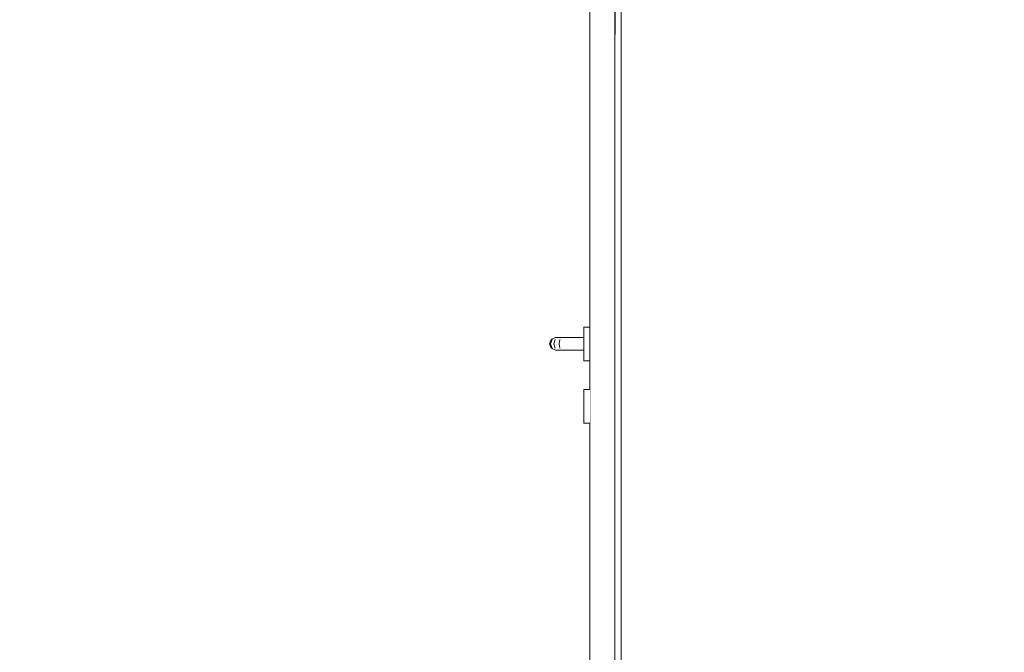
# Model space of a CAD drawing. Header units: millimetres. Extents: x 58537 to 97688, y -8921 to 14216.
# Tile 139 of 145: x 80797 to 82374, y 6286 to 7299. Entities that reach past the tile are written whole.
import ezdxf

# ---------------------------------------------------------------- set-up
doc = ezdxf.new("R2010")
doc.units = ezdxf.units.MM
doc.header["$MEASUREMENT"] = 0
doc.linetypes.add('Wipeout_Contour', pattern=[1000, 0, -1000])
for name, color, linetype in [('Nowe_A-Wymiary-Zewnętrzne', 7, 'Continuous'), ('Nowe_A-Ściany-Działowe', 7, 'Continuous'), ('Nowe_A-Ściany-Zewnętrzne', 7, 'Continuous'), ('Nowe_Drzwi Archicad', 7, 'Continuous')]:
    doc.layers.add(name, color=color, linetype=linetype)
doc.layers.add('Nowe_A-Wymiary-Zewnętrzne_Nr_pióra__45', color=7, linetype='Continuous', lineweight=15, true_color=0x40a5ff)
doc.layers.add('Nowe_A-Wymiary-Zewnętrzne_Nr_pióra__85', color=7, linetype='Continuous', lineweight=13, true_color=0x80c2ff)
doc.layers.add('Nowe_A-Wymiary-Zewnętrzne_Nr_pióra__46', color=5, linetype='Continuous', lineweight=15)
doc.layers.add('Nowe_Drzwi Archicad_Nr_pióra__3', color=7, linetype='Continuous', lineweight=13)
doc.styles.add('STYL_AUTOMATYCZNY_2', font='arial.ttf')
doc.dimstyles.new('STYL_AUTOMATYCZNY__1', dxfattribs={"dimtxt": 125, "dimasz": 47.5, "dimexe": 0.18, "dimexo": 20, "dimgap": 0, "dimtad": 1, "dimdec": 1, "dimlfac": 0.1, "dimzin": 0, "dimdsep": 46, "dimtxsty": 'STYL_AUTOMATYCZNY_2', "dimblk": 'ARROWHEAD_11', "dimblk1": 'ARROWHEAD_11', "dimblk2": 'ARROWHEAD_11', "dimcen": 0.09, "dimclrd": 256, "dimclre": 256, "dimclrt": 5, "dimadec": 1, "dimazin": 0, "dimtfac": 1, "dimtdec": 4, "dimtmove": 0, "dimatfit": 3, "dimfxl": 0, "dimtolj": 1, "dimtzin": 0, "dimarcsym": 0})

# ---------------------------------------------------------------- blocks, each defined once
blk = doc.blocks.new('ElemPrzekroju_253')
at = {"color": 254, "linetype": 'Wipeout_Contour', "lineweight": 0, "ltscale": 661088.473687}
blk.add_wipeout([(81748.2, 8316), (81750.2, 8316), (81750.2, 7830), (81760.2, 7830), (81760.2, 5780), (83870.1, 5780), (83870.1, 8320), (81748.2, 8320)], dxfattribs=at).dxf.layer = 'Nowe_A-Ściany-Działowe'
blk = doc.blocks.new('ElemPrzekroju_255')
at = {"color": 254, "linetype": 'Wipeout_Contour', "lineweight": 0, "ltscale": 3089591.745672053}
blk.add_wipeout([(80261.9, 8316), (80299.9, 8316), (80299.9, 6807), (80309.9, 6807), (80309.9, 6790), (80354.9, 6790), (80362, 6787.1), (80364.9, 6780), (80362, 6772.9), (80354.9, 6770), (80309.9, 6770), (80309.9, 6753), (80299.9, 6753), (80299.9, 6707), (80309.9, 6707), (80309.9, 6653), (80299.9, 6653), (80299.9, 5780), (81710.2, 5780), (81710.2, 6653), (81700.2, 6653), (81700.2, 6707), (81710.2, 6707), (81710.2, 6753), (81700.2, 6753), (81700.2, 6770), (81655.2, 6770), (81648.1, 6772.9), (81645.2, 6780), (81648.1, 6787.1), (81655.2, 6790), (81700.2, 6790), (81700.2, 6807), (81710.2, 6807), (81710.2, 8316), (81748.2, 8316), (81748.2, 8320), (80261.9, 8320)], dxfattribs=at).dxf.layer = 'Nowe_A-Ściany-Zewnętrzne'
blk = doc.blocks.new('ElemPrzekroju_419')
at = {"layer": 'Nowe_Drzwi Archicad_Nr_pióra__3', "color": 7, "linetype": 'Continuous', "lineweight": 13}
blk.add_line((81710.2, 7780), (81710.2, 5780), dxfattribs=at)
at = {"color": 254, "linetype": 'Wipeout_Contour', "lineweight": 0, "ltscale": 328167.673777}
blk.add_wipeout([(81750.2, 7780), (81750.2, 5780), (81760.2, 5780), (81760.2, 7780)], dxfattribs=at).dxf.layer = 'Nowe_Drzwi Archicad'
at = {"layer": 'Nowe_Drzwi Archicad_Nr_pióra__3', "color": 7, "linetype": 'Continuous', "lineweight": 13}
for p, q in [((81750.2, 7780), (81750.2, 5780)), ((81750.3, 7780), (81750.3, 7275.9)), ((81760.2, 7780), (81760.2, 5780))]:
    blk.add_line(p, q, dxfattribs=at)
blk = doc.blocks.new('ElemPrzekroju_420')
at = {"layer": 'Nowe_Drzwi Archicad_Nr_pióra__3', "color": 7, "linetype": 'Continuous', "lineweight": 13}
for p, q in [((81710.1, 7272.4), (81710.1, 7210)), ((81710.1, 7170.9), (81710.1, 7108.5)), ((81710.1, 7069.4), (81710.1, 7006.9)), ((81710.1, 6967.9), (81710.1, 6905.4)), ((81710.1, 6866.4), (81710.1, 6842.5)), ((81710.1, 6490.6), (81710.1, 6553.1)), ((81710.1, 6389.1), (81710.1, 6451.5)), ((81710.1, 6287.6), (81710.1, 6350))]:
    blk.add_line(p, q, dxfattribs=at)
at = {"color": 254, "linetype": 'Wipeout_Contour', "lineweight": 0, "ltscale": 327932.76501}
blk.add_wipeout([(81700.2, 6803.4), (81700.3, 6803.4), (81700.3, 6807), (81700.2, 6807)], dxfattribs=at).dxf.layer = 'Nowe_Drzwi Archicad'
at = {"color": 254, "linetype": 'Wipeout_Contour', "lineweight": 0, "ltscale": 327899.804445}
blk.add_wipeout([(81700.3, 6707), (81700.2, 6707), (81700.2, 6703.4), (81700.3, 6703.4)], dxfattribs=at).dxf.layer = 'Nowe_Drzwi Archicad'
at = {"color": 254, "linetype": 'Wipeout_Contour', "lineweight": 0, "ltscale": 327883.381634}
blk.add_wipeout([(81700.3, 6656.6), (81700.2, 6656.6), (81700.2, 6653), (81700.3, 6653)], dxfattribs=at).dxf.layer = 'Nowe_Drzwi Archicad'
at = {"color": 254, "linetype": 'Wipeout_Contour', "lineweight": 0, "ltscale": 327930.525427}
blk.add_wipeout([(81700.3, 6803.4), (81700.2, 6803.4), (81700.2, 6793.5), (81700.3, 6793.5)], dxfattribs=at).dxf.layer = 'Nowe_Drzwi Archicad'
at = {"color": 254, "linetype": 'Wipeout_Contour', "lineweight": 0, "ltscale": 327897.597573}
blk.add_wipeout([(81700.2, 6703.4), (81700.2, 6693.5), (81700.3, 6693.5), (81700.3, 6703.4)], dxfattribs=at).dxf.layer = 'Nowe_Drzwi Archicad'
at = {"color": 254, "linetype": 'Wipeout_Contour', "lineweight": 0, "ltscale": 327885.575242}
blk.add_wipeout([(81700.2, 6656.6), (81700.3, 6656.6), (81700.3, 6666.5), (81700.2, 6666.5)], dxfattribs=at).dxf.layer = 'Nowe_Drzwi Archicad'
at = {"color": 254, "linetype": 'Wipeout_Contour', "lineweight": 0, "ltscale": 327952.496678}
blk.add_wipeout([(81700.3, 6803.4), (81710.1, 6803.4), (81710.1, 6807), (81700.3, 6807)], dxfattribs=at).dxf.layer = 'Nowe_Drzwi Archicad'
at = {"color": 254, "linetype": 'Wipeout_Contour', "lineweight": 0, "ltscale": 327926.651211}
blk.add_wipeout([(81700.2, 6780), (81700.3, 6780), (81700.3, 6793.5), (81700.2, 6793.5)], dxfattribs=at).dxf.layer = 'Nowe_Drzwi Archicad'
at = {"color": 254, "linetype": 'Wipeout_Contour', "lineweight": 0, "ltscale": 327919.538096}
blk.add_wipeout([(81710.1, 6707), (81700.3, 6707), (81700.3, 6703.4), (81710.1, 6703.4)], dxfattribs=at).dxf.layer = 'Nowe_Drzwi Archicad'
at = {"color": 254, "linetype": 'Wipeout_Contour', "lineweight": 0, "ltscale": 327889.379539}
blk.add_wipeout([(81700.3, 6680), (81700.2, 6680), (81700.2, 6666.5), (81700.3, 6666.5)], dxfattribs=at).dxf.layer = 'Nowe_Drzwi Archicad'
at = {"color": 254, "linetype": 'Wipeout_Contour', "lineweight": 0, "ltscale": 327903.116274}
blk.add_wipeout([(81710.1, 6656.6), (81700.3, 6656.6), (81700.3, 6653), (81710.1, 6653)], dxfattribs=at).dxf.layer = 'Nowe_Drzwi Archicad'
at = {"color": 254, "linetype": 'Wipeout_Contour', "lineweight": 0, "ltscale": 327950.257229}
blk.add_wipeout([(81710.1, 6803.4), (81700.3, 6803.4), (81700.3, 6793.5), (81710.1, 6793.5)], dxfattribs=at).dxf.layer = 'Nowe_Drzwi Archicad'
at = {"color": 254, "linetype": 'Wipeout_Contour', "lineweight": 0, "ltscale": 327922.185303}
blk.add_wipeout([(81700.2, 6766.5), (81700.3, 6766.5), (81700.3, 6780), (81700.2, 6780)], dxfattribs=at).dxf.layer = 'Nowe_Drzwi Archicad'
at = {"color": 254, "linetype": 'Wipeout_Contour', "lineweight": 0, "ltscale": 327893.780018}
blk.add_wipeout([(81700.3, 6693.5), (81700.2, 6693.5), (81700.2, 6680), (81700.3, 6680)], dxfattribs=at).dxf.layer = 'Nowe_Drzwi Archicad'
at = {"color": 254, "linetype": 'Wipeout_Contour', "lineweight": 0, "ltscale": 327905.309749}
blk.add_wipeout([(81700.3, 6656.6), (81710.1, 6656.6), (81710.1, 6666.5), (81700.3, 6666.5)], dxfattribs=at).dxf.layer = 'Nowe_Drzwi Archicad'
at = {"layer": 'Nowe_Drzwi Archicad_Nr_pióra__3', "color": 7, "linetype": 'Continuous', "lineweight": 13}
for p, q in [((81700.2, 6807), (81700.2, 6803.4)), ((81700.2, 6807), (81700.3, 6807)), ((81700.2, 6656.6), (81700.2, 6653)), ((81700.2, 6653), (81700.3, 6653))]:
    blk.add_line(p, q, dxfattribs=at)
at = {"color": 254, "linetype": 'Wipeout_Contour', "lineweight": 0, "ltscale": 327972.228365}
blk.add_wipeout([(81710.1, 6803.4), (81710.2, 6803.4), (81710.2, 6807), (81710.1, 6807)], dxfattribs=at).dxf.layer = 'Nowe_Drzwi Archicad'
at = {"color": 254, "linetype": 'Wipeout_Contour', "lineweight": 0, "ltscale": 327946.383246}
blk.add_wipeout([(81700.3, 6780), (81710.1, 6780), (81710.1, 6793.5), (81700.3, 6793.5)], dxfattribs=at).dxf.layer = 'Nowe_Drzwi Archicad'
at = {"color": 254, "linetype": 'Wipeout_Contour', "lineweight": 0, "ltscale": 327918.324342}
blk.add_wipeout([(81700.3, 6766.5), (81700.2, 6766.5), (81700.2, 6756.6), (81700.3, 6756.6)], dxfattribs=at).dxf.layer = 'Nowe_Drzwi Archicad'
at = {"color": 254, "linetype": 'Wipeout_Contour', "lineweight": 0, "ltscale": 327917.331357}
blk.add_wipeout([(81700.3, 6703.4), (81700.3, 6693.5), (81710.1, 6693.5), (81710.1, 6703.4)], dxfattribs=at).dxf.layer = 'Nowe_Drzwi Archicad'
at = {"color": 254, "linetype": 'Wipeout_Contour', "lineweight": 0, "ltscale": 327909.113817}
blk.add_wipeout([(81710.1, 6680), (81700.3, 6680), (81700.3, 6666.5), (81710.1, 6666.5)], dxfattribs=at).dxf.layer = 'Nowe_Drzwi Archicad'
at = {"color": 254, "linetype": 'Wipeout_Contour', "lineweight": 0, "ltscale": 327922.850932}
blk.add_wipeout([(81710.2, 6656.6), (81710.1, 6656.6), (81710.1, 6653), (81710.2, 6653)], dxfattribs=at).dxf.layer = 'Nowe_Drzwi Archicad'
at = {"layer": 'Nowe_Drzwi Archicad_Nr_pióra__3', "color": 7, "linetype": 'Continuous', "lineweight": 13}
for p, q in [((81700.2, 6707), (81700.2, 6703.4)), ((81700.2, 6707), (81700.3, 6707)), ((81700.2, 6666.5), (81700.2, 6656.6))]:
    blk.add_line(p, q, dxfattribs=at)
at = {"color": 254, "linetype": 'Wipeout_Contour', "lineweight": 0, "ltscale": 327969.989051}
blk.add_wipeout([(81710.1, 6803.4), (81710.1, 6793.5), (81710.2, 6793.5), (81710.2, 6803.4)], dxfattribs=at).dxf.layer = 'Nowe_Drzwi Archicad'
at = {"color": 254, "linetype": 'Wipeout_Contour', "lineweight": 0, "ltscale": 327941.917608}
blk.add_wipeout([(81700.3, 6766.5), (81710.1, 6766.5), (81710.1, 6780), (81700.3, 6780)], dxfattribs=at).dxf.layer = 'Nowe_Drzwi Archicad'
at = {"color": 254, "linetype": 'Wipeout_Contour', "lineweight": 0, "ltscale": 327916.098018}
blk.add_wipeout([(81700.2, 6753), (81700.3, 6753), (81700.3, 6756.6), (81700.2, 6756.6)], dxfattribs=at).dxf.layer = 'Nowe_Drzwi Archicad'
at = {"color": 254, "linetype": 'Wipeout_Contour', "lineweight": 0, "ltscale": 327939.271766}
blk.add_wipeout([(81710.2, 6707), (81710.1, 6707), (81710.1, 6703.4), (81710.2, 6703.4)], dxfattribs=at).dxf.layer = 'Nowe_Drzwi Archicad'
at = {"color": 254, "linetype": 'Wipeout_Contour', "lineweight": 0, "ltscale": 327913.514031}
blk.add_wipeout([(81710.1, 6693.5), (81700.3, 6693.5), (81700.3, 6680), (81710.1, 6680)], dxfattribs=at).dxf.layer = 'Nowe_Drzwi Archicad'
at = {"color": 254, "linetype": 'Wipeout_Contour', "lineweight": 0, "ltscale": 327925.044276}
blk.add_wipeout([(81710.1, 6656.6), (81710.2, 6656.6), (81710.2, 6666.5), (81710.1, 6666.5)], dxfattribs=at).dxf.layer = 'Nowe_Drzwi Archicad'
at = {"layer": 'Nowe_Drzwi Archicad_Nr_pióra__3', "color": 7, "linetype": 'Continuous', "lineweight": 13}
for p, q in [((81700.3, 6807), (81710.1, 6807)), ((81710.1, 6807), (81710.2, 6807)), ((81700.2, 6703.4), (81700.2, 6693.5)), ((81700.2, 6693.5), (81700.2, 6680)), ((81700.2, 6680), (81700.2, 6666.5)), ((81700.3, 6653), (81710.1, 6653)), ((81710.1, 6653), (81710.2, 6653)), ((81710.1, 6592.1), (81710.1, 6653))]:
    blk.add_line(p, q, dxfattribs=at)
at = {"color": 254, "linetype": 'Wipeout_Contour', "lineweight": 0, "ltscale": 327966.115301}
blk.add_wipeout([(81710.1, 6780), (81710.2, 6780), (81710.2, 6793.5), (81710.1, 6793.5)], dxfattribs=at).dxf.layer = 'Nowe_Drzwi Archicad'
at = {"color": 254, "linetype": 'Wipeout_Contour', "lineweight": 0, "ltscale": 327938.056878}
blk.add_wipeout([(81710.1, 6766.5), (81700.3, 6766.5), (81700.3, 6756.6), (81710.1, 6756.6)], dxfattribs=at).dxf.layer = 'Nowe_Drzwi Archicad'
at = {"color": 254, "linetype": 'Wipeout_Contour', "lineweight": 0, "ltscale": 327937.06516}
blk.add_wipeout([(81710.1, 6703.4), (81710.1, 6693.5), (81710.2, 6693.5), (81710.2, 6703.4)], dxfattribs=at).dxf.layer = 'Nowe_Drzwi Archicad'
at = {"color": 254, "linetype": 'Wipeout_Contour', "lineweight": 0, "ltscale": 327928.848115}
blk.add_wipeout([(81710.2, 6680), (81710.1, 6680), (81710.1, 6666.5), (81710.2, 6666.5)], dxfattribs=at).dxf.layer = 'Nowe_Drzwi Archicad'
at = {"layer": 'Nowe_Drzwi Archicad_Nr_pióra__3', "color": 7, "linetype": 'Continuous', "lineweight": 13}
for p, q in [((81710.1, 6707), (81710.1, 6717.5)), ((81700.3, 6707), (81710.1, 6707)), ((81710.1, 6707), (81710.2, 6707))]:
    blk.add_line(p, q, dxfattribs=at)
at = {"color": 254, "linetype": 'Wipeout_Contour', "lineweight": 0, "ltscale": 327861.568262}
blk.add_wipeout([(81700.2, 6780), (81669.2, 6780), (81669.5, 6772.9), (81700.2, 6772.9)], dxfattribs=at).dxf.layer = 'Nowe_Drzwi Archicad'
at = {"color": 254, "linetype": 'Wipeout_Contour', "lineweight": 0, "ltscale": 327961.649931}
blk.add_wipeout([(81710.1, 6766.5), (81710.2, 6766.5), (81710.2, 6780), (81710.1, 6780)], dxfattribs=at).dxf.layer = 'Nowe_Drzwi Archicad'
at = {"color": 254, "linetype": 'Wipeout_Contour', "lineweight": 0, "ltscale": 327935.830689}
blk.add_wipeout([(81700.3, 6753), (81710.1, 6753), (81710.1, 6756.6), (81700.3, 6756.6)], dxfattribs=at).dxf.layer = 'Nowe_Drzwi Archicad'
at = {"color": 254, "linetype": 'Wipeout_Contour', "lineweight": 0, "ltscale": 327933.248064}
blk.add_wipeout([(81710.2, 6693.5), (81710.1, 6693.5), (81710.1, 6680), (81710.2, 6680)], dxfattribs=at).dxf.layer = 'Nowe_Drzwi Archicad'
at = {"layer": 'Nowe_Drzwi Archicad_Nr_pióra__3', "color": 7, "linetype": 'Continuous', "lineweight": 13}
for p, q in [((81710.1, 6842.5), (81710.1, 6780)), ((81700.2, 6756.6), (81700.2, 6753)), ((81700.2, 6753), (81700.3, 6753))]:
    blk.add_line(p, q, dxfattribs=at)
at = {"color": 254, "linetype": 'Wipeout_Contour', "lineweight": 0, "ltscale": 327866.53163}
blk.add_wipeout([(81700.2, 6790), (81670.2, 6790), (81669.5, 6787.1), (81700.2, 6787.1)], dxfattribs=at).dxf.layer = 'Nowe_Drzwi Archicad'
at = {"color": 254, "linetype": 'Wipeout_Contour', "lineweight": 0, "ltscale": 327860.883342}
blk.add_wipeout([(81700.2, 6772.9), (81669.5, 6772.9), (81670.2, 6770), (81700.2, 6770)], dxfattribs=at).dxf.layer = 'Nowe_Drzwi Archicad'
at = {"color": 254, "linetype": 'Wipeout_Contour', "lineweight": 0, "ltscale": 327957.789434}
blk.add_wipeout([(81710.1, 6766.5), (81710.1, 6756.6), (81710.2, 6756.6), (81710.2, 6766.5)], dxfattribs=at).dxf.layer = 'Nowe_Drzwi Archicad'
at = {"layer": 'Nowe_Drzwi Archicad_Nr_pióra__3', "color": 7, "linetype": 'Continuous', "lineweight": 13}
blk.add_line((81700.2, 6766.5), (81700.2, 6756.6), dxfattribs=at)
at = {"color": 254, "linetype": 'Wipeout_Contour', "lineweight": 0, "ltscale": 327863.907866}
blk.add_wipeout([(81700.2, 6787.1), (81669.5, 6787.1), (81669.2, 6780), (81700.2, 6780)], dxfattribs=at).dxf.layer = 'Nowe_Drzwi Archicad'
at = {"color": 254, "linetype": 'Wipeout_Contour', "lineweight": 0, "ltscale": 327955.563379}
blk.add_wipeout([(81710.1, 6753), (81710.2, 6753), (81710.2, 6756.6), (81710.1, 6756.6)], dxfattribs=at).dxf.layer = 'Nowe_Drzwi Archicad'
at = {"layer": 'Nowe_Drzwi Archicad_Nr_pióra__3', "color": 7, "linetype": 'Continuous', "lineweight": 13}
for p, q in [((81700.2, 6803.4), (81700.2, 6793.5)), ((81700.2, 6793.5), (81700.2, 6780)), ((81700.2, 6780), (81700.2, 6766.5)), ((81710.1, 6717.5), (81710.1, 6780)), ((81700.3, 6753), (81710.1, 6753)), ((81710.1, 6753), (81710.2, 6753))]:
    blk.add_line(p, q, dxfattribs=at)
at = {"color": 254, "linetype": 'Wipeout_Contour', "lineweight": 0, "ltscale": 327783.608625}
blk.add_wipeout([(81669.2, 6780), (81660.6, 6780), (81661.7, 6772.9), (81669.5, 6772.9)], dxfattribs=at).dxf.layer = 'Nowe_Drzwi Archicad'
at = {"color": 254, "linetype": 'Wipeout_Contour', "lineweight": 0, "ltscale": 327792.327997}
blk.add_wipeout([(81670.2, 6790), (81664.5, 6790), (81661.7, 6787.1), (81669.5, 6787.1)], dxfattribs=at).dxf.layer = 'Nowe_Drzwi Archicad'
at = {"color": 254, "linetype": 'Wipeout_Contour', "lineweight": 0, "ltscale": 327786.678437}
blk.add_wipeout([(81669.5, 6772.9), (81661.7, 6772.9), (81664.5, 6770), (81670.2, 6770)], dxfattribs=at).dxf.layer = 'Nowe_Drzwi Archicad'
at = {"color": 254, "linetype": 'Wipeout_Contour', "lineweight": 0, "ltscale": 327785.948777}
blk.add_wipeout([(81669.5, 6787.1), (81661.7, 6787.1), (81660.6, 6780), (81669.2, 6780)], dxfattribs=at).dxf.layer = 'Nowe_Drzwi Archicad'
at = {"color": 254, "linetype": 'Wipeout_Contour', "lineweight": 0, "ltscale": 327751.869837}
blk.add_wipeout([(81660.6, 6780), (81652.4, 6780), (81654.5, 6772.9), (81661.7, 6772.9)], dxfattribs=at).dxf.layer = 'Nowe_Drzwi Archicad'
at = {"color": 254, "linetype": 'Wipeout_Contour', "lineweight": 0, "ltscale": 327766.809233}
blk.add_wipeout([(81664.5, 6790), (81659.6, 6790), (81654.5, 6787.1), (81661.7, 6787.1)], dxfattribs=at).dxf.layer = 'Nowe_Drzwi Archicad'
at = {"color": 254, "linetype": 'Wipeout_Contour', "lineweight": 0, "ltscale": 327761.159246}
blk.add_wipeout([(81661.7, 6772.9), (81654.5, 6772.9), (81659.6, 6770), (81664.5, 6770)], dxfattribs=at).dxf.layer = 'Nowe_Drzwi Archicad'
at = {"layer": 'Nowe_Drzwi Archicad_Nr_pióra__3', "color": 7, "linetype": 'Continuous', "lineweight": 13}
for p, q in [((81700.2, 6790), (81670.2, 6790)), ((81700.2, 6770), (81670.2, 6770))]:
    blk.add_line(p, q, dxfattribs=at)
at = {"color": 254, "linetype": 'Wipeout_Contour', "lineweight": 0, "ltscale": 327754.210203}
blk.add_wipeout([(81661.7, 6787.1), (81654.5, 6787.1), (81652.4, 6780), (81660.6, 6780)], dxfattribs=at).dxf.layer = 'Nowe_Drzwi Archicad'
at = {"color": 254, "linetype": 'Wipeout_Contour', "lineweight": 0, "ltscale": 327726.32051}
blk.add_wipeout([(81652.4, 6780), (81646.9, 6780), (81649.7, 6772.9), (81654.5, 6772.9)], dxfattribs=at).dxf.layer = 'Nowe_Drzwi Archicad'
at = {"color": 254, "linetype": 'Wipeout_Contour', "lineweight": 0, "ltscale": 327746.817574}
blk.add_wipeout([(81659.6, 6790), (81656.4, 6790), (81649.7, 6787.1), (81654.5, 6787.1)], dxfattribs=at).dxf.layer = 'Nowe_Drzwi Archicad'
at = {"color": 254, "linetype": 'Wipeout_Contour', "lineweight": 0, "ltscale": 327741.167254}
blk.add_wipeout([(81654.5, 6772.9), (81649.7, 6772.9), (81656.4, 6770), (81659.6, 6770)], dxfattribs=at).dxf.layer = 'Nowe_Drzwi Archicad'
at = {"layer": 'Nowe_Drzwi Archicad_Nr_pióra__3', "color": 7, "linetype": 'Continuous', "lineweight": 13}
for p, q in [((81670.2, 6790), (81664.5, 6790)), ((81670.2, 6770), (81664.5, 6770))]:
    blk.add_line(p, q, dxfattribs=at)
at = {"color": 254, "linetype": 'Wipeout_Contour', "lineweight": 0, "ltscale": 327728.661047}
blk.add_wipeout([(81654.5, 6787.1), (81649.7, 6787.1), (81646.9, 6780), (81652.4, 6780)], dxfattribs=at).dxf.layer = 'Nowe_Drzwi Archicad'
at = {"color": 254, "linetype": 'Wipeout_Contour', "lineweight": 0, "ltscale": 327712.864025}
blk.add_wipeout([(81646.9, 6780), (81645.2, 6780), (81648.1, 6772.9), (81649.7, 6772.9)], dxfattribs=at).dxf.layer = 'Nowe_Drzwi Archicad'
at = {"color": 254, "linetype": 'Wipeout_Contour', "lineweight": 0, "ltscale": 327736.202001}
blk.add_wipeout([(81656.4, 6790), (81655.2, 6790), (81648.1, 6787.1), (81649.7, 6787.1)], dxfattribs=at).dxf.layer = 'Nowe_Drzwi Archicad'
at = {"color": 254, "linetype": 'Wipeout_Contour', "lineweight": 0, "ltscale": 327730.551504}
blk.add_wipeout([(81649.7, 6772.9), (81648.1, 6772.9), (81655.2, 6770), (81656.4, 6770)], dxfattribs=at).dxf.layer = 'Nowe_Drzwi Archicad'
at = {"layer": 'Nowe_Drzwi Archicad_Nr_pióra__3', "color": 7, "linetype": 'Continuous', "lineweight": 13}
for p, q in [((81664.5, 6790), (81659.6, 6790)), ((81661.7, 6787.1), (81660.6, 6780)), ((81656.4, 6770), (81655.2, 6770)), ((81659.6, 6770), (81656.4, 6770)), ((81664.5, 6770), (81659.6, 6770)), ((81660.6, 6780), (81661.7, 6772.9))]:
    blk.add_line(p, q, dxfattribs=at)
at = {"color": 254, "linetype": 'Wipeout_Contour', "lineweight": 0, "ltscale": 327715.204653}
blk.add_wipeout([(81649.7, 6787.1), (81648.1, 6787.1), (81645.2, 6780), (81646.9, 6780)], dxfattribs=at).dxf.layer = 'Nowe_Drzwi Archicad'
at = {"layer": 'Nowe_Drzwi Archicad_Nr_pióra__3', "color": 7, "linetype": 'Continuous', "lineweight": 13}
for p, q in [((81648.1, 6787.1), (81645.2, 6780)), ((81649.7, 6787.1), (81646.9, 6780)), ((81655.2, 6790), (81648.1, 6787.1)), ((81654.5, 6787.1), (81652.4, 6780)), ((81656.4, 6790), (81655.2, 6790)), ((81659.6, 6790), (81656.4, 6790)), ((81645.2, 6780), (81648.1, 6772.9)), ((81646.9, 6780), (81649.7, 6772.9)), ((81648.1, 6772.9), (81655.2, 6770)), ((81652.4, 6780), (81654.5, 6772.9))]:
    blk.add_line(p, q, dxfattribs=at)
blk = doc.blocks.new('*D635')
at = {"layer": 'Nowe_A-Wymiary-Zewnętrzne_Nr_pióra__45', "linetype": 'Continuous', "lineweight": 15, "true_color": 0x40a5ff}
for points in [[(90247.8, 7980), (90248.7, 7975.2), (90251.4, 7971.2), (90255.5, 7968.5), (90260.3, 7967.5), (90265, 7968.5), (90269.1, 7971.2), (90271.8, 7975.2), (90272.8, 7980), (90271.8, 7984.8), (90269.1, 7988.8), (90265, 7991.5), (90260.3, 7992.5), (90255.5, 7991.5), (90251.4, 7988.8), (90248.7, 7984.8)], [(90247.8, 5780), (90248.7, 5775.2), (90251.4, 5771.2), (90255.5, 5768.5), (90260.3, 5767.5), (90265, 5768.5), (90269.1, 5771.2), (90271.8, 5775.2), (90272.8, 5780), (90271.8, 5784.8), (90269.1, 5788.8), (90265, 5791.5), (90260.3, 5792.5), (90255.5, 5791.5), (90251.4, 5788.8), (90248.7, 5784.8)]]:
    blk.add_hatch(color=161, dxfattribs=at).paths.add_polyline_path(points)
at = {"layer": 'Nowe_A-Wymiary-Zewnętrzne_Nr_pióra__45', "color": 161, "linetype": 'Continuous', "lineweight": 15, "true_color": 0x40a5ff}
for centre in [(90260.3, 7980), (90260.3, 5780)]:
    blk.add_circle(centre, 12.5, dxfattribs=at)
at = {"layer": 'Nowe_A-Wymiary-Zewnętrzne_Nr_pióra__85', "color": 151, "linetype": 'Continuous', "lineweight": 13, "true_color": 0x80c2ff}
for p, q in [((90247.8, 7980), (90213.4, 7980)), ((90307.1, 7980), (90272.8, 7980)), ((90260.3, 5792.5), (90260.3, 7967.5)), ((90247.8, 5780), (90213.4, 5780)), ((90307.1, 5780), (90272.8, 5780))]:
    blk.add_line(p, q, dxfattribs=at)
at = {"layer": 'Nowe_A-Wymiary-Zewnętrzne_Nr_pióra__46', "color": 5, "lineweight": 15, "char_height": 125, "attachment_point": 7, "rotation": 90, "style": 'STYL_AUTOMATYCZNY_2'}
for s, insert in [('\\A1;{\\pql;\\fArial|b0|i0|c238|p0;\\W1.000000;34,0}', (90235.3, 7633.9)), ('\\A1;{\\pql;\\fArial|b0|i0|c238|p0;\\W1.000000;220,0}', (90235.3, 6665.5)), ('\\A1;{\\pql;\\fArial|b0|i0|c238|p0;\\W1.000000;34,0}', (90235.3, 5792.5))]:
    blk.add_mtext(s, dxfattribs=dict(at, insert=insert))
blk = doc.blocks.new('ARROWHEAD_11')
at = {"color": 0, "linetype": 'Continuous', "lineweight": 0}
blk.add_line((0, 0), (-1, 0), dxfattribs=at)
at = {"color": 0, "linetype": 'Continuous', "lineweight": 0, "const_width": 0.25, "flags": 128}
blk.add_lwpolyline([(-0.125, 0, 1), (0.125, 0, 1)], format="xyb", close=True, dxfattribs=at)
blk = doc.blocks.new('*D652')
at = {"layer": 'Nowe_A-Wymiary-Zewnętrzne_Nr_pióra__45', "linetype": 'Continuous', "lineweight": 15, "true_color": 0x40a5ff}
for points in [[(93212.8, 7980), (93213.7, 7975.2), (93216.4, 7971.2), (93220.5, 7968.5), (93225.3, 7967.5), (93230, 7968.5), (93234.1, 7971.2), (93236.8, 7975.2), (93237.8, 7980), (93236.8, 7984.8), (93234.1, 7988.8), (93230, 7991.5), (93225.3, 7992.5), (93220.5, 7991.5), (93216.4, 7988.8), (93213.7, 7984.8)], [(93212.8, 5780), (93213.7, 5775.2), (93216.4, 5771.2), (93220.5, 5768.5), (93225.3, 5767.5), (93230, 5768.5), (93234.1, 5771.2), (93236.8, 5775.2), (93237.8, 5780), (93236.8, 5784.8), (93234.1, 5788.8), (93230, 5791.5), (93225.3, 5792.5), (93220.5, 5791.5), (93216.4, 5788.8), (93213.7, 5784.8)]]:
    blk.add_hatch(color=161, dxfattribs=at).paths.add_polyline_path(points)
at = {"layer": 'Nowe_A-Wymiary-Zewnętrzne_Nr_pióra__45', "color": 161, "linetype": 'Continuous', "lineweight": 15, "true_color": 0x40a5ff}
for centre in [(93225.3, 7980), (93225.3, 5780)]:
    blk.add_circle(centre, 12.5, dxfattribs=at)
at = {"layer": 'Nowe_A-Wymiary-Zewnętrzne_Nr_pióra__85', "color": 151, "linetype": 'Continuous', "lineweight": 13, "true_color": 0x80c2ff}
for p, q in [((93212.8, 7980), (93178.4, 7980)), ((93272.1, 7980), (93237.8, 7980)), ((93225.3, 5792.5), (93225.3, 7967.5)), ((93212.8, 5780), (93178.4, 5780)), ((93272.1, 5780), (93237.8, 5780))]:
    blk.add_line(p, q, dxfattribs=at)
at = {"layer": 'Nowe_A-Wymiary-Zewnętrzne_Nr_pióra__46', "color": 5, "lineweight": 15, "char_height": 125, "attachment_point": 7, "rotation": 90, "style": 'STYL_AUTOMATYCZNY_2'}
for s, insert in [('\\A1;{\\pql;\\fArial|b0|i0|c238|p0;\\W1.000000;220,0}', (93200.3, 6832.3)), ('\\A1;{\\pql;\\fArial|b0|i0|c238|p0;\\W1.000000;14,0}', (93200.3, 5792.5))]:
    blk.add_mtext(s, dxfattribs=dict(at, insert=insert))
blk = doc.blocks.new('*D659')
at = {"layer": 'Nowe_A-Wymiary-Zewnętrzne_Nr_pióra__45', "linetype": 'Continuous', "lineweight": 15, "true_color": 0x40a5ff}
for points in [[(93474.8, 12846.4), (93475.7, 12841.6), (93478.4, 12837.5), (93482.5, 12834.8), (93487.3, 12833.9), (93492.1, 12834.8), (93496.1, 12837.5), (93498.8, 12841.6), (93499.8, 12846.4), (93498.8, 12851.2), (93496.1, 12855.2), (93492.1, 12857.9), (93487.3, 12858.9), (93482.5, 12857.9), (93478.4, 12855.2), (93475.7, 12851.2)], [(93474.8, 0), (93475.7, -4.8), (93478.4, -8.8), (93482.5, -11.5), (93487.3, -12.5), (93492.1, -11.5), (93496.1, -8.8), (93498.8, -4.8), (93499.8, 0), (93498.8, 4.8), (93496.1, 8.8), (93492.1, 11.5), (93487.3, 12.5), (93482.5, 11.5), (93478.4, 8.8), (93475.7, 4.8)]]:
    blk.add_hatch(color=161, dxfattribs=at).paths.add_polyline_path(points)
at = {"layer": 'Nowe_A-Wymiary-Zewnętrzne_Nr_pióra__45', "color": 161, "linetype": 'Continuous', "lineweight": 15, "true_color": 0x40a5ff}
for centre in [(93487.3, 12846.4), (93487.3, 0)]:
    blk.add_circle(centre, 12.5, dxfattribs=at)
at = {"layer": 'Nowe_A-Wymiary-Zewnętrzne_Nr_pióra__85', "color": 151, "linetype": 'Continuous', "lineweight": 13, "true_color": 0x80c2ff}
for p, q in [((93487.3, 12858.9), (93487.3, 12871.4)), ((93474.8, 12846.4), (93440.4, 12846.4)), ((93534.2, 12846.4), (93499.8, 12846.4)), ((93487.3, 12.5), (93487.3, 12833.9)), ((93474.8, 0), (93440.4, 0)), ((93534.2, 0), (93499.8, 0)), ((93487.3, -25), (93487.3, -12.5))]:
    blk.add_line(p, q, dxfattribs=at)
at = {"layer": 'Nowe_A-Wymiary-Zewnętrzne_Nr_pióra__46', "color": 5, "lineweight": 15, "insert": (93462.3, 6137.2), "char_height": 125, "attachment_point": 7, "rotation": 90, "style": 'STYL_AUTOMATYCZNY_2'}
blk.add_mtext('\\A1;{\\pql;\\fArial|b0|i0|c238|p0;\\W1.000000;1\xa0284,6}', dxfattribs=at)

msp = doc.modelspace()

# ---------------------------------------------------------------- block references
at = {"layer": 'Nowe_A-Ściany-Działowe', "lineweight": 0}
msp.add_blockref('ElemPrzekroju_253', (0, 0), dxfattribs=at)

# ---------------------------------------------------------------- next in the draw order: block references
at = {"layer": 'Nowe_A-Ściany-Zewnętrzne', "lineweight": 0}
msp.add_blockref('ElemPrzekroju_255', (0, 0), dxfattribs=at)

# ---------------------------------------------------------------- next in the draw order: block references
at = {"layer": 'Nowe_Drzwi Archicad', "lineweight": 0}
msp.add_blockref('ElemPrzekroju_419', (0, 0), dxfattribs=at)

# ---------------------------------------------------------------- next in the draw order: block references
msp.add_blockref('ElemPrzekroju_420', (0, 0), dxfattribs=at)

# ---------------------------------------------------------------- next in the draw order: dimensions: what is measured, and where the dimension line sits
at = {"layer": 'Nowe_A-Wymiary-Zewnętrzne', "color": 151, "linetype": 'Continuous', "lineweight": 13, "true_color": 0x80c2ff}
for base, p1, p2, picture, middle in [((93487.29, 12846.37), (64770.07, 0), (64717.21, 12846.37), '*D659', (93399.79, 6418.33)), ((93225.25, 7980), (64770.07, 5780), (64770.07, 7980), '*D652', (93137.75, 7041.72)), ((90260.25, 7980), (65240.07, 5780), (65240.07, 7980), '*D635', (90172.75, 6874.89))]:
    dim = msp.add_linear_dim(base=base, p1=p1, p2=p2, angle=90, dimstyle='STYL_AUTOMATYCZNY__1', dxfattribs=at)
    dim.commit()
    dim.dimension.update_dxf_attribs({"geometry": picture, "text_midpoint": middle, "dimtype": 160, "text_rotation": 90})

doc.saveas('drawing.dxf')
